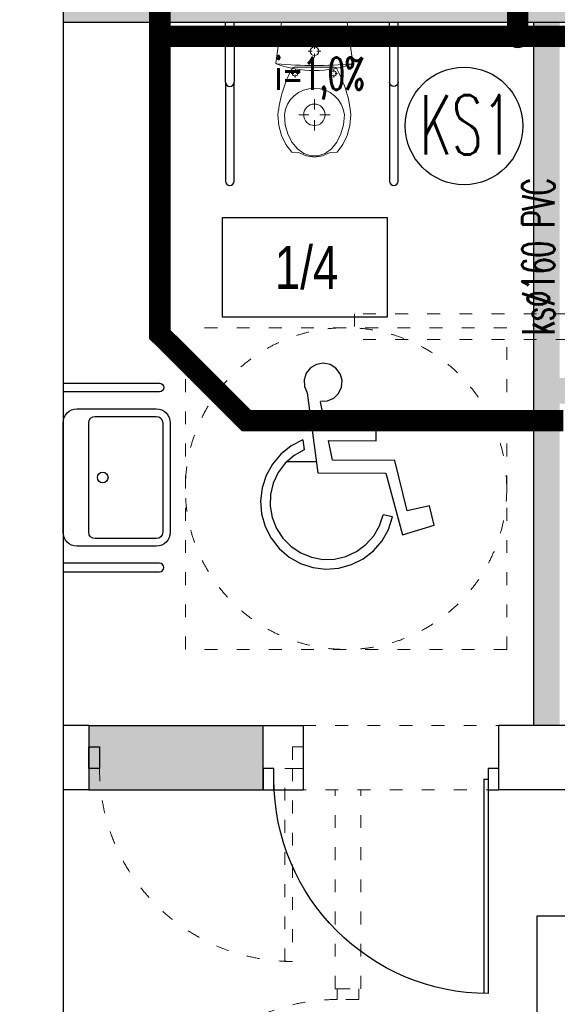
# Model space of a CAD drawing. Header units: millimetres. Extents: x 3698380 to 4312681, y 679670 to 844285.
# Tile 51 of 100: x 3970672 to 3973182, y 786427 to 791018. Entities that reach past the tile are written whole.
import ezdxf
from ezdxf.lldxf.tags import DXFTag

# ---------------------------------------------------------------- set-up
doc = ezdxf.new("R2010")
doc.units = ezdxf.units.MM
doc.header["$LTSCALE"] = 10
for name, pattern in [('ACAD_ISO03W100', [30, 12, -18]), ('ACAD_ISO10W100', [18, 12, -3, 0, -3]), ('CENTER', [2, 1.25, -0.25, 0.25, -0.25])]:
    doc.linetypes.add(name, pattern=pattern)
for name, color, linetype in [('! IS_KAN Opisy', 7, 'SOLID'), ('15_LINIA_CIENKA', 1, 'Continuous'), ('A_bloki', 252, 'Continuous'), ('A_kreskowanie', 8, 'Continuous'), ('A_opis_pom', 3, 'Continuous'), ('A_sc_istn', 252, 'Continuous'), ('A_sc_proj', 2, 'Continuous'), ('A_stolarka', 252, 'Continuous'), ('A_wymiary', 1, 'Continuous'), ('MUREK', 6, 'Continuous'), ('W', 8, 'CENTER')]:
    doc.layers.add(name, color=color, linetype=linetype)
for name, color, linetype, lineweight in [('0 20 cienka', 8, 'Continuous', 20), ('a_sc_nośna', 2, 'Continuous', 100), ('bloki', 214, 'Continuous', 13), ('HVAC_KS_odpływowe', 22, 'Continuous', 35), ('HVAC_KS_podposadz', 96, 'DASHED', 60), ('HVAC_KS_podstropowa', 54, 'ACAD_ISO10W100', 35), ('IS_Grafika', 7, 'Continuous', 20)]:
    doc.layers.add(name, color=color, linetype=linetype, lineweight=lineweight)
doc.styles.add('253.Legenda_wodkan$0$simplex', font='simplex.shx')
doc.styles.add('Strzałki', font='ic-isocp.shx', dxfattribs={"width": 0.8})
tags = doc.linetypes.add('DASHED', pattern=[19.049999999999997, 12.7, -6.35]).pattern_tags.tags
tags[6:7] = [DXFTag(74, 4), DXFTag(75, 0), DXFTag(340, '0'), DXFTag(46, 1.0), DXFTag(50, 0.0), DXFTag(44, 0.0), DXFTag(45, 0.0)]
tags[4:5] = [DXFTag(74, 4), DXFTag(75, 0), DXFTag(340, '0'), DXFTag(46, 1.0), DXFTag(50, 0.0), DXFTag(44, 0.0), DXFTag(45, 0.0)]
tags = doc.linetypes.add('SOLID', pattern=[10, 10, 0]).pattern_tags.tags
tags[6:7] = [DXFTag(74, 4), DXFTag(75, 0), DXFTag(340, '0'), DXFTag(46, 0.0), DXFTag(50, 0.0), DXFTag(44, 0.0), DXFTag(45, 0.0)]
tags[4:5] = [DXFTag(74, 4), DXFTag(75, 0), DXFTag(340, '0'), DXFTag(46, 0.0), DXFTag(50, 0.0), DXFTag(44, 0.0), DXFTag(45, 0.0)]

# ---------------------------------------------------------------- blocks, each defined once
blk = doc.blocks.new('drzwiniepe')
at = {"layer": 'A_stolarka', "ltscale": 2}
for p, q in [((1098870.749566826, 962140.1610432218), (1098870.749566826, 963139.9610232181)), ((1098890.749566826, 962140.1610432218), (1098890.749566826, 963140.1610432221)), ((1098870.749566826, 962140.1610432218), (1098890.749566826, 962140.1610432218))]:
    blk.add_line(p, q, dxfattribs=at)
for points in [[(1097840.749566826, 962190.1610432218), (1097890.749566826, 962190.1610432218), (1097890.749566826, 962090.1610432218), (1097840.749566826, 962090.1610432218)], [(1098890.749566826, 962190.1610432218), (1098940.749566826, 962190.1610432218), (1098940.749566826, 962090.1610432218), (1098890.749566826, 962090.1610432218)]]:
    blk.add_lwpolyline(points, close=True, dxfattribs=at)
blk.add_arc((1098890.749566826, 962140.1610432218), 1000.000000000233, 90, 180, dxfattribs=at)
blk = doc.blocks.new('UMY2')
for points in [[(-25.5, 0), (25.5, 0, -0.414213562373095), (32, -6.5), (32, -43.5, -0.414213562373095), (25.5, -50), (-25.5, -50, -0.414213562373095), (-32, -43.5), (-32, -6.5, -0.414213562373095)], [(-25.49999999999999, -11.99999999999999), (25.50000000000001, -11.99999999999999, -0.414213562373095), (28.50000000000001, -14.99999999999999), (28.50000000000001, -43.5, -0.414213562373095), (25.5, -46.5), (-25.5, -46.5, -0.414213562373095), (-28.5, -43.5), (-28.5, -14.99999999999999, -0.414213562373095)]]:
    blk.add_lwpolyline(points, format="xyb", close=True)
blk.add_circle((7.105427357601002e-15, -18.49999999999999), 2.5)
blk = doc.blocks.new('A$C39F57054')
at = {"layer": '15_LINIA_CIENKA', "color": 8, "lineweight": 25}
for p, q in [((19.47442428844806, 78.2085533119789), (17.7892311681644, 76.13441803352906)), ((21.78449639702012, 79.55236605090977), (19.47442428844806, 78.2085533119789)), ((24.42062833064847, 79.99202747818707), (21.78449639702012, 79.55236605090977)), ((27.04182348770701, 79.47066523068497), (24.42062833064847, 79.99202747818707)), ((29.30901741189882, 78.05572007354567), (27.04182348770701, 79.47066523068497)), ((30.92893744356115, 75.93022210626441), (29.30901741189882, 78.05572007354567)), ((17.7892311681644, 76.13441803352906), (16.94690503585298, 73.59825979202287)), ((16.94690503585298, 73.59825979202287), (17.0564049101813, 70.92814310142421)), ((31.69203897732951, 73.3691149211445), (30.92893744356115, 75.93022210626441)), ((31.49961108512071, 70.70369030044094), (31.69203897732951, 73.3691149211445)), ((17.0564049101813, 70.92814310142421), (18.10356670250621, 68.46946082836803)), ((30.37654525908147, 68.27873399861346), (31.49961108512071, 70.70369030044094)), ((18.10356670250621, 68.46946348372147), (22.27099543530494, 37.33878469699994)), ((23.35228111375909, 65.19376230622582), (26.0211867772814, 65.33326453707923)), ((26.0211867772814, 65.33326453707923), (28.46811557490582, 66.40792601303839)), ((28.46811557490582, 66.40792601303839), (30.37654525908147, 68.27873399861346)), ((25.53243016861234, 54.23263118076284), (23.32941357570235, 65.0169103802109)), ((45.01418242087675, 54.15263862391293), (25.53243016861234, 54.23263118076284)), ((44.99668239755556, 49.89134683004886), (45.01418242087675, 54.15263862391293)), ((16.43553432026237, 50.18090528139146), (11.91275569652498, 47.85713105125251)), ((16.43553564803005, 50.18090528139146), (16.94612870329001, 46.36677918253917)), ((27.96010248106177, 42.34860236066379), (26.40367274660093, 49.96769092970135)), ((26.40367274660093, 49.96769092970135), (44.99668239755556, 49.89134683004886)), ((11.91275569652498, 47.85713105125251), (7.928609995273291, 44.69779747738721)), ((16.94612604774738, 46.36677785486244), (13.01574452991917, 44.11568012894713)), ((7.928609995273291, 44.69779747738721), (4.635395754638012, 40.82367370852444)), ((13.01574452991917, 44.11568012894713), (9.621549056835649, 41.11664329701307)), ((52.20842873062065, 42.24903718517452), (27.96010248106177, 42.34860236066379)), ((57.0176396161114, 22.69261753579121), (52.20842873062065, 42.24903718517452)), ((4.635395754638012, 40.82367370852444), (2.158999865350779, 36.38285256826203)), ((9.621549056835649, 41.11664329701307), (6.903666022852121, 37.49347997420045)), ((2.158999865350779, 36.38285256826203), (0.5940854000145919, 31.54508953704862)), ((6.903666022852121, 37.49347997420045), (4.974300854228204, 33.39576929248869)), ((22.27099543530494, 37.33878469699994), (48.72371202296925, 37.23016940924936)), ((48.72371202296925, 37.23016940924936), (55.23871046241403, 13.29582881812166)), ((0.5940854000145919, 31.54508953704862), (0.0004730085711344, 26.49531365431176)), ((4.974300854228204, 33.39576929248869), (3.913105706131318, 28.99268165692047)), ((3.913105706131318, 28.99268165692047), (3.763891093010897, 24.46599469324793)), ((0.0004730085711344, 26.49531365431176), (0.4008542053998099, 21.42655839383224)), ((3.763891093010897, 24.46599469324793), (4.532817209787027, 20.00258871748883)), ((65.67735487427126, 24.57761525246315), (57.0176396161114, 22.69261753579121)), ((67.53583345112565, 17.02021986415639), (65.67735487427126, 24.57761525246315)), ((0.4008542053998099, 21.42655839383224), (1.779923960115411, 16.53258273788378)), ((4.532817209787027, 20.00258871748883), (6.188139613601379, 15.78673154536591)), ((46.29600425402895, 16.77124433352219), (47.74245862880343, 21.06323951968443)), ((51.36562866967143, 20.24064319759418), (47.74245995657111, 21.06323885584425)), ((49.76038438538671, 15.41611133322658), (51.36562999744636, 20.24064386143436)), ((1.779923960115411, 16.53258273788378), (4.084965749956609, 12.0004645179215)), ((6.188139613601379, 15.78673154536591), (8.661519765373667, 11.99247115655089)), ((44.011790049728, 12.86020105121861), (46.29600425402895, 16.77124433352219)), ((47.24700375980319, 10.99611439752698), (49.76038438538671, 15.41611133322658)), ((55.23871046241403, 13.29582881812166), (67.53583345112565, 17.02021986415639)), ((4.084965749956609, 12.0004645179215), (7.227866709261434, 8.003449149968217)), ((8.661519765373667, 11.99247115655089), (11.85084632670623, 8.776450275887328)), ((40.9841172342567, 9.491573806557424), (44.011790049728, 12.86020105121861)), ((7.227866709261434, 8.003449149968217), (11.08848584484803, 4.69432712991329)), ((11.85084632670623, 8.776450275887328), (15.62445073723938, 6.271439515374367)), ((37.3379806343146, 6.804433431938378), (40.9841172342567, 9.491573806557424)), ((43.92156390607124, 7.149612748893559), (47.24700375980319, 10.99611439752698)), ((11.08848584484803, 4.69432712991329), (15.51924656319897, 2.19959344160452)), ((15.62445073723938, 6.271439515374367), (19.82654303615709, 4.580856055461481)), ((19.82654303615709, 4.580856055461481), (24.28364351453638, 3.774494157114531)), ((24.28364351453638, 3.774494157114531), (28.81174467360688, 3.88564376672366)), ((28.81174467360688, 3.88564376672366), (33.22390781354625, 4.909716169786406)), ((33.22390781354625, 4.909716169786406), (37.3379806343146, 6.804433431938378)), ((35.36916415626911, 1.737699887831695), (39.91118357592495, 4.023643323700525)), ((39.91118357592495, 4.023643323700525), (43.92156390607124, 7.149612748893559)), ((15.51924656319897, 2.19959344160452), (20.35077795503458, 0.6146121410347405)), ((20.35077795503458, 0.6146121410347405), (25.39838919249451, -2.9044054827e-05)), ((25.39838919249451, -2.9044054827e-05), (30.46912954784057, 0.3791652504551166)), ((30.46912954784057, 0.3791652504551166), (35.36916415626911, 1.737699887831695))]:
    blk.add_line(p, q, dxfattribs=at)
at = {"layer": 'W', "color": 8, "linetype": 'Continuous', "ltscale": 4}
blk.add_line((21.68719493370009, 41.69977250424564), (10.28151244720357, 41.69977250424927), dxfattribs=at)
blk = doc.blocks.new('d')
at = {"layer": 'A_kreskowanie', "ltscale": 2}
h = blk.add_hatch(color=252, dxfattribs=at)
h.dxf.hatch_style = 1
h.paths.add_polyline_path([(3731432.762027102, 791007.0220290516), (3731312.762027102, 791007.0220290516), (3731312.762027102, 789647.0220290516), (3731432.762027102, 789647.0220290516)])
h.paths.add_polyline_path([(3732874.74121824, 789327.0220290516), (3732874.741218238, 789347.0220290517), (3731432.762027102, 789347.0220290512), (3731432.762027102, 789227.0220290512), (3732874.74121824, 789227.0220290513)])
h.paths.add_polyline_path([(3732754.741218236, 789227.0220290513), (3732634.741218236, 789227.0220290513), (3732634.741218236, 789127.0220290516), (3732754.741218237, 789127.0220290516)])
h.paths.add_polyline_path([(3734281.525768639, 789347.0220290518), (3733874.741218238, 789347.0220290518), (3733874.741218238, 789227.0220290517), (3734281.525768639, 789227.0220290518)])
h.paths.add_polyline_path([(3734161.525768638, 791007.0220290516), (3734041.525768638, 791007.0220290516), (3734041.525768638, 790927.0220290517), (3734041.525768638, 790357.0220290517), (3734041.525768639, 789347.0220290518), (3734161.525768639, 789347.0220290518)])
h.paths.add_polyline_path([(3736381.898631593, 791007.0220290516), (3736261.898631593, 791007.0220290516), (3736261.898631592, 789347.0220290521), (3735463.648631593, 789347.0220290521), (3735314.741218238, 789347.022029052), (3735314.741218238, 789227.0220290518), (3736381.898631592, 789227.0220290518)])
h.paths.add_polyline_path([(3735583.648631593, 789227.0220290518), (3735463.648631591, 789227.0220290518), (3735463.648631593, 787727.0220290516), (3735583.648631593, 787727.0220290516)])
h.paths.add_polyline_path([(3732754.741218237, 788122.5584392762), (3732634.741218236, 788122.5584392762), (3732634.741218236, 787727.0220290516), (3732754.741218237, 787727.0220290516)])
h.paths.add_polyline_path([(3731432.762027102, 789527.0220290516), (3731312.762027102, 789527.0220290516), (3731312.762027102, 787727.0220290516), (3731432.762027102, 787727.0220290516)])
h.paths.add_polyline_path([(3730049.118100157, 787727.0220290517), (3729235.080024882, 787727.0220290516), (3729235.080024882, 787627.0220290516), (3729285.080024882, 787627.0220290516), (3729285.080024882, 787527.0220290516, 0.0278424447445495), (3729290.652833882, 787427.0220290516), (3730049.118100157, 787427.0220290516)])
h.paths.add_polyline_path([(3729285.080024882, 787527.0220290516), (3729235.080024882, 787527.0220290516), (3729235.080024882, 787427.0220290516), (3729290.652833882, 787427.0220290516, -0.02784244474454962)], flags=17)
h.paths.add_polyline_path([(3729285.080024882, 787627.0220290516), (3729235.080024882, 787627.0220290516), (3729235.080024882, 787527.0220290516), (3729285.080024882, 787527.0220290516)], flags=17)
h.paths.add_polyline_path([(3729114.741218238, 784607.0220290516), (3728714.741218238, 784607.0220290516), (3728714.741218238, 783607.0220290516), (3729114.741218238, 783607.0220290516)])
h.paths.add_polyline_path([(3729220.6646974, 783607.0220290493), (3729114.741218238, 783607.0220290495), (3729114.741218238, 783487.0220290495), (3729220.6646974, 783487.0220290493)])
h.paths.add_polyline_path([(3729309.741218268, 783607.0220290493), (3729220.6646974, 783607.0220290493), (3729220.6646974, 783487.0220290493), (3729309.741218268, 783487.0220290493)])
h.paths.add_polyline_path([(3732204.741218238, 783607.0220290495), (3730709.741218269, 783607.0220290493), (3730709.741218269, 783487.0220290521), (3732204.741218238, 783487.0220290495)])
h.paths.add_polyline_path([(3732324.741218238, 783707.0220290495), (3732204.741218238, 783707.0220290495), (3732204.741218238, 781627.0220290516), (3732324.741218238, 781627.0220290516)])
h.paths.add_polyline_path([(3735344.741218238, 786027.0220290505), (3735224.741218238, 786027.0220290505), (3732324.741218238, 786027.0220290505), (3732324.741218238, 785907.0220290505), (3735224.741218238, 785907.0220290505), (3735224.741218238, 781627.0220290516), (3735344.741218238, 781627.0220290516)])
h.paths.add_polyline_path([(3744114.741218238, 791127.0220290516), (3735314.741218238, 791127.0220290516), (3735314.741218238, 791007.0220290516), (3744114.741218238, 791007.0220290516)])
h.paths.add_polyline_path([(3740100.048347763, 791007.0220290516), (3739980.048347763, 791007.0220290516), (3739980.048347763, 787727.0220290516), (3740100.048347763, 787727.0220290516)])
h.paths.add_polyline_path([(3742214.741218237, 791007.0220290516), (3742094.741218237, 791007.0220290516), (3742094.741218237, 787727.0220290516), (3742214.741218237, 787727.0220290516)])
h.paths.add_polyline_path([(3727024.741218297, 793327.0220290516), (3726904.741218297, 793327.0220290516), (3726904.741218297, 789127.0220290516), (3727024.741218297, 789127.0220290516)])
h = blk.add_hatch(color=252, dxfattribs=at)
h.dxf.hatch_style = 1
h.paths.add_polyline_path([(3733274.741218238, 791127.0220290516), (3729114.741218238, 791127.0220290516), (3729114.741218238, 791007.0220290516), (3732204.741218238, 791007.0220290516), (3733274.741218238, 791007.0220290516)])
h.paths.add_polyline_path([(3733394.741218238, 791127.0220290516), (3733274.741218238, 791127.0220290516), (3733274.741218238, 791007.0220290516), (3733394.741218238, 791007.0220290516)])
h.paths.add_polyline_path([(3735194.741218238, 791127.0220290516), (3733394.741218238, 791127.0220290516), (3733394.741218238, 791007.0220290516), (3733824.741218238, 791007.0220290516), (3734041.525768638, 791007.0220290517), (3735194.741218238, 791007.0220290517)])
h.paths.add_polyline_path([(3735314.741218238, 791127.0220290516), (3735194.741218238, 791127.0220290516), (3735194.741218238, 791007.0220290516), (3735314.741218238, 791007.0220290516)])
h.paths.add_polyline_path([(3731432.762027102, 789647.0220290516), (3731312.762027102, 789647.0220290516), (3731312.762027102, 789527.0220290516), (3731432.762027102, 789527.0220290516)])
at = {"color": 252}
blk.add_lwpolyline([(3729235.080024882, 787527.0220290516), (3729235.080024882, 787627.0220290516), (3729285.080024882, 787627.0220290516), (3729285.080024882, 787527.0220290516)], close=True, dxfattribs=at)
at = {"layer": '0 20 cienka', "color": 252, "linetype": 'ACAD_ISO03W100', "ltscale": 0.5}
for p, q in [((3729685.478687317, 788081.6827096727), (3729685.478687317, 789581.6827096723)), ((3731185.478687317, 789581.6827096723), (3729685.478687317, 789581.6827096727)), ((3731185.478687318, 788081.6827096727), (3731185.478687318, 789581.6827096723)), ((3731185.478687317, 788081.6827096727), (3729685.478687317, 788081.6827096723)), ((3730235.080024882, 787727.0220290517), (3731149.118100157, 787727.022029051)), ((3731149.118100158, 787427.0220290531), (3730235.080024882, 787427.0220290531))]:
    blk.add_line(p, q, dxfattribs=at)
for points in [[(3733274.741218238, 789647.0220290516), (3730474.741218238, 789647.0220290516)], [(3730474.741218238, 789647.0220290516), (3730474.741218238, 789527.0220290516)], [(3733274.741218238, 789527.0220290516), (3730474.741218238, 789527.0220290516)], [(3730384.741218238, 786499.4490679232), (3730384.741218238, 787427.0220290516)], [(3730504.741218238, 786499.4490679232), (3730504.741218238, 787427.0220290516)], [(3730384.741218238, 786499.4490679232), (3730504.741218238, 786499.4490679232)]]:
    blk.add_lwpolyline(points, dxfattribs=at)
for points in [[(3730235.080024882, 787627.0220290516), (3730185.080024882, 787627.0220290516), (3730185.080024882, 787527.0220290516), (3730235.080024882, 787527.0220290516)], [(3730150.080024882, 786627.0220290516), (3730150.080024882, 787527.0220290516), (3730185.080024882, 787527.0220290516), (3730185.080024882, 786627.0220290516)], [(3730394.741218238, 786499.4490679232), (3730494.741218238, 786499.4490679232), (3730494.741218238, 786449.4490679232), (3730394.741218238, 786449.4490679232)]]:
    blk.add_lwpolyline(points, close=True, dxfattribs=at)
blk.add_circle((3730435.478687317, 788831.6827096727), 749.9999999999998, dxfattribs=at)
for centre, start, end in [((3730185.080024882, 787527.0220290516), 180, 270), ((3730394.741218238, 785549.4490679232), 90, 180)]:
    blk.add_arc(centre, 900.0000000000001, start, end, dxfattribs=at)
at = {"layer": 'A_bloki', "color": 252}
for points in [[(3729872.881384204, 790937.0220287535), (3729872.881384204, 791007.0220290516)], [(3729912.88138331, 790937.0220287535), (3729912.88138331, 791007.0220290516)], [(3730638.167223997, 790937.0220287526), (3730638.167223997, 791007.0220290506)], [(3730678.167223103, 790937.0220287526), (3730678.167223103, 791007.0220290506)]]:
    blk.add_lwpolyline(points, dxfattribs=at)
for points in [[(3729872.881384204, 790727.0220306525), (3729872.881384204, 790937.0220287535, -0.9999999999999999), (3729912.881384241, 790937.0220287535), (3729912.881384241, 790727.0220306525)], [(3730678.167224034, 790727.0220306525), (3730678.167224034, 790937.0220287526, 0.9999999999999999), (3730638.167223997, 790937.0220287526), (3730638.167223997, 790727.0220306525)], [(3729872.881384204, 790727.0220306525), (3729872.881384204, 790264.5268191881, 0.9999999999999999), (3729912.881384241, 790264.5268191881), (3729912.881384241, 790727.0220306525)], [(3729872.881384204, 790727.0220306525), (3729872.881384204, 790727.0220306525, 0.9999999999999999), (3729912.881384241, 790727.0220306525), (3729912.881384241, 790727.0220306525)], [(3730638.167223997, 790727.0220306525), (3730638.167223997, 790264.5268191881, 0.9999999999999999), (3730678.167224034, 790264.5268191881), (3730678.167224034, 790727.0220306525)], [(3730678.167224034, 790727.0220306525), (3730678.167224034, 790727.0220306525, -0.9999999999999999), (3730638.167223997, 790727.0220306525), (3730638.167223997, 790727.0220306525)], [(3729114.741218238, 789323.194301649), (3729564.741218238, 789323.194301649, -0.9999999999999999), (3729564.741218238, 789283.1943016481), (3729114.741218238, 789283.1943016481)], [(3729114.741218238, 788443.1943028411), (3729564.741218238, 788443.1943028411, 0.9999999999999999), (3729564.741218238, 788483.1943028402), (3729114.741218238, 788483.1943028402)]]:
    blk.add_lwpolyline(points, format="xyb", dxfattribs=at)
at = {"layer": 'A_opis_pom', "color": 252, "ltscale": 2}
for points in [[(3729858.271655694, 790096.2009635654), (3730627.199512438, 790096.2009635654), (3730627.199512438, 789630.7777136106), (3729858.271655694, 789630.7777136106)], [(3731327.15576786, 786839.007608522), (3732096.083624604, 786839.007608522), (3732096.083624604, 786373.5843585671), (3731327.15576786, 786373.5843585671)]]:
    blk.add_lwpolyline(points, close=True, dxfattribs=at)
at = {"layer": 'A_sc_istn', "color": 252}
for p, q in [((3730049.118100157, 787727.0220290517), (3730235.080024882, 787727.0220290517)), ((3730049.118100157, 787427.0220290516), (3730235.080024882, 787427.0220290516))]:
    blk.add_line(p, q, dxfattribs=at)
for points in [[(3729114.741218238, 791427.0220290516), (3729114.741218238, 784607.0220290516)], [(3729114.741218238, 791007.0220290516), (3729114.741218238, 787727.0220290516)], [(3729235.080024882, 787727.0220290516), (3729114.741218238, 787727.0220290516)], [(3729235.080024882, 787727.0220290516), (3729235.080024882, 787427.0220290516)], [(3730235.080024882, 787727.0220290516), (3730235.080024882, 787427.0220290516)], [(3732754.741218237, 787727.0220290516), (3731149.118100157, 787727.0220290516)], [(3729235.080024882, 787427.0220290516), (3729114.741218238, 787427.0220290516)], [(3732754.741218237, 787427.0220290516), (3731149.118100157, 787427.0220290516)]]:
    blk.add_lwpolyline(points, dxfattribs=at)
at = {"layer": 'A_sc_proj', "color": 252, "ltscale": 2}
for p, q in [((3729114.741218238, 791007.0220290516), (3731774.741218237, 791007.0220290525)), ((3731312.762027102, 787727.0220290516), (3731312.762027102, 791007.0220290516)), ((3731312.762027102, 787727.0220290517), (3731312.762027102, 791007.0220290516)), ((3729235.080024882, 787727.0220290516), (3730049.118100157, 787727.0220290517)), ((3729235.080024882, 787427.0220290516), (3730049.118100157, 787427.0220290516))]:
    blk.add_line(p, q, dxfattribs=at)
at = {"layer": 'A_sc_proj', "color": 252, "ltscale": 16}
for p, q in [((3730049.118100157, 787427.0220290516), (3730049.118100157, 787727.0220290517)), ((3731149.118100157, 787427.0220290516), (3731149.118100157, 787727.0220290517))]:
    blk.add_line(p, q, dxfattribs=at)
at = {"layer": 'A_sc_proj', "color": 252, "ltscale": 2}
for points in [[(3729114.741218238, 791007.0220290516), (3744114.741218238, 791007.0220290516)], [(3729114.741218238, 791007.0220290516), (3732204.741218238, 791007.0220290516)]]:
    blk.add_lwpolyline(points, dxfattribs=at)
at = {"layer": 'bloki', "color": 252, "ltscale": 0.5}
for p, q in [((3730108.319727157, 790815.6373050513), (3730134.876879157, 791007.0220290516)), ((3730134.876879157, 791007.0220290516), (3730440.898038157, 791007.0220290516)), ((3730467.455190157, 790815.6373050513), (3730440.898038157, 791007.0220290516)), ((3730287.887458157, 790881.6367840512), (3730287.887458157, 790900.1317100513)), ((3730258.398095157, 790870.6423470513), (3730276.893021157, 790870.6423470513)), ((3730287.887458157, 790859.6479100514), (3730287.887458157, 790841.1529840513)), ((3730317.376821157, 790870.6423470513), (3730298.881895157, 790870.6423470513)), ((3730287.887458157, 790797.0219940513), (3730193.754880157, 790797.0219940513)), ((3730197.887489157, 790773.8086830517), (3730197.887489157, 790785.2253040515)), ((3730287.887458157, 790797.0219940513), (3730382.020037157, 790797.0219940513)), ((3730377.887428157, 790773.8086830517), (3730377.887428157, 790785.2253040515)), ((3730179.684179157, 790767.0219940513), (3730191.100800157, 790767.0219940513)), ((3730197.887489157, 790760.2353040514), (3730197.887489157, 790748.8186830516)), ((3730216.090800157, 790767.0219940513), (3730204.674179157, 790767.0219940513)), ((3730359.684117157, 790767.0219940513), (3730371.100738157, 790767.0219940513)), ((3730377.887428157, 790760.2353040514), (3730377.887428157, 790748.8186830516)), ((3730396.090738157, 790767.0219940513), (3730384.674117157, 790767.0219940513)), ((3730287.887489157, 790647.3352650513), (3730287.887489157, 790599.9461330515)), ((3730122.1497009, 790525.0110862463), (3730117.887445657, 790574.5219940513)), ((3730151.955604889, 790528.4537287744), (3730147.887459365, 790574.5219940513)), ((3730215.074248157, 790574.5220230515), (3730262.463380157, 790574.5220230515)), ((3730360.700731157, 790574.5220230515), (3730313.311599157, 790574.5220230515)), ((3730427.887456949, 790574.5219940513), (3730423.819311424, 790528.4537287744)), ((3730457.887470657, 790574.5219940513), (3730453.625215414, 790525.0110862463)), ((3730134.722739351, 790477.9828620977), (3730122.1497009, 790525.0110862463)), ((3730163.923615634, 790485.0627836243), (3730151.955604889, 790528.4537287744)), ((3730287.887489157, 790501.7087820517), (3730287.887489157, 790549.0979140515)), ((3730423.819311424, 790528.4537287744), (3730411.851300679, 790485.0627836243)), ((3730453.625215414, 790525.0110862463), (3730441.052176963, 790477.9828620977)), ((3730154.976096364, 790435.7955131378), (3730134.722739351, 790477.9828620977)), ((3730183.095954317, 790446.8708826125), (3730163.923615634, 790485.0627836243)), ((3730411.851300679, 790485.0627836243), (3730392.678961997, 790446.8708826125)), ((3730441.052176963, 790477.9828620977), (3730420.798819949, 790435.7955131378)), ((3730181.894184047, 790400.5644892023), (3730154.976096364, 790435.7955131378)), ((3730208.3583943, 790416.0976002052), (3730183.095954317, 790446.8708826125)), ((3730392.678961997, 790446.8708826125), (3730367.416522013, 790416.0976002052)), ((3730420.798819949, 790435.7955131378), (3730393.880732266, 790400.5644892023)), ((3730214.127217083, 790399.0564209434), (3730181.894184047, 790400.5644892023)), ((3730238.242774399, 790394.5313677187), (3730208.3583943, 790416.0976002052)), ((3730250.058896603, 790382.600533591), (3730214.127217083, 790399.0564209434)), ((3730271.012323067, 790383.4255361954), (3730238.242774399, 790394.5313677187)), ((3730287.887458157, 790377.0219940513), (3730250.058896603, 790382.600533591)), ((3730304.762593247, 790383.4255361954), (3730271.012323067, 790383.4255361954)), ((3730325.716019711, 790382.600533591), (3730287.887458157, 790377.0219940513)), ((3730337.532141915, 790394.5313677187), (3730304.762593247, 790383.4255361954)), ((3730361.64769923, 790399.0564209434), (3730325.716019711, 790382.600533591)), ((3730367.416522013, 790416.0976002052), (3730337.532141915, 790394.5313677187)), ((3730393.880732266, 790400.5644892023), (3730361.64769923, 790399.0564209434))]:
    blk.add_line(p, q, dxfattribs=at)
for centre, radius, start, end in [((3730287.887458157, 790870.6423470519), 20.2419000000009, 0, 180), ((3730287.887458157, 790870.6423470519), 20.2419000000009, 180, 0), ((3730111.274603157, 790815.1189370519), 3.000000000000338, 170.0499500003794, 249.8378879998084), ((3730111.400090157, 790815.8342550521), 2.99999999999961, 173.7411040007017, 264.2942690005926), ((3730289.517383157, 791300.5589740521), 520.1291120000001, 249.8378879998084, 269.8204519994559), ((3730287.887458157, 792582.221750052), 1778.182405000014, 264.2942690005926, 270), ((3730674.753071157, 790521.5895540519), 559.3756820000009, 151.1084760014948, 174.5701070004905), ((3730193.754880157, 790787.0219940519), 10.00000000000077, 90, 151.1084760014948), ((3730287.887458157, 792582.221750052), 1778.182404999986, 270, 275.7057309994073), ((3730286.257534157, 791300.5589740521), 520.1291119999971, 270.1795479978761, 290.1621120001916), ((3730382.020037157, 790787.0219940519), 9.999999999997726, 28.8915239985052, 90), ((3729901.021846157, 790521.5895540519), 559.3756820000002, 5.429892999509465, 28.8915239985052), ((3730197.887489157, 790767.0219940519), 12.49499999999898, 0, 180), ((3730197.887489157, 790767.0219940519), 12.49499999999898, 180, 0), ((3730377.887428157, 790767.0219940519), 12.49499999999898, 0, 180), ((3730377.887428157, 790767.0219940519), 12.49499999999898, 180, 0), ((3730282.707088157, 790561.6924170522), 135.4286910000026, 87.80780700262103, 174.5640429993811), ((3730293.067829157, 790561.6924170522), 135.4286909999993, 5.435957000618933, 92.19219299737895), ((3730287.887489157, 790574.5220230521), 50, 0, 180), ((3730287.887489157, 790574.5220230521), 50, 180, 0)]:
    blk.add_arc(centre, radius, start, end, dxfattribs=at)
at = {"layer": 'bloki', "color": 252}
for centre, radius, start, end in [((3730464.374827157, 790815.8342550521), 3.000000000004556, 275.7057309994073, 6.258895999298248), ((3730464.500314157, 790815.1189370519), 3.000000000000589, 290.1621120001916, 9.95004999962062)]:
    blk.add_arc(centre, radius, start, end, dxfattribs=at)
at = {"layer": 'A_bloki', "color": 252, "xscale": 10, "yscale": 10, "zscale": 10, "rotation": 89.99999999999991}
blk.add_blockref('UMY2', (3729114.741218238, 788883.1943016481), dxfattribs=at)
at = {"layer": 'a_sc_nośna', "color": 252, "xscale": -1, "rotation": 180}
blk.add_blockref('drzwiniepe', (2632208.368533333, 1749617.183072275), dxfattribs=at)
at = {"layer": 'MUREK', "color": 252, "ltscale": 30, "xscale": 11.99999999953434, "yscale": 11.99999999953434, "zscale": 11.99999999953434}
blk.add_blockref('A$C39F57054', (3730036.43930649, 788456.296214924), dxfattribs=at)
at = {"layer": 'A_opis_pom', "color": 252, "insert": (3730251.259217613, 789861.0323997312), "char_height": 200, "attachment_point": 5, "style": 'Strzałki', "bg_fill": 3, "box_fill_scale": 1.2, "bg_fill_color": 256, "bg_fill_transparency": 10554628}
blk.add_mtext('1/4', dxfattribs=at)

msp = doc.modelspace()

# ---------------------------------------------------------------- block references
at = {"layer": 'A_wymiary'}
msp.add_blockref('d', (241760.1187590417, 0), dxfattribs=at)

# ---------------------------------------------------------------- next in the draw order: linework, layer by layer
at = {"layer": 'HVAC_KS_odpływowe'}
msp.add_circle((3972996.940246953, 790940.7229289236), 51.8450625, dxfattribs=at)
at = {"layer": 'HVAC_KS_podposadz', "ltscale": 2, "const_width": 100}
msp.add_lwpolyline([(3972996.940246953, 790940.7229289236), (3972996.940246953, 791543.0158866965), (3973384.979578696, 791935.7102818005), (3982393.417882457, 791935.7102818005), (3982757.527350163, 792301.3231323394), (3982757.527350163, 797387.1790069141)], dxfattribs=at)
at = {"layer": 'HVAC_KS_podstropowa', "ltscale": 2, "const_width": 100}
for points in [[(3971326.331658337, 793752.5705503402), (3971326.331658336, 790940.7229289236), (3979757.763443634, 790940.7229289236)], [(3971326.331658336, 790940.7229289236), (3971326.331658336, 789551.0284966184), (3971729.912626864, 789148.740971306), (3973210.028136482, 789148.740971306)]]:
    msp.add_lwpolyline(points, dxfattribs=at)
at = {"layer": 'IS_Grafika', "lineweight": 30}
msp.add_circle((3972746.243062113, 790522.5605687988, 5.443463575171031e-05), 274.0960862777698, dxfattribs=at)

# ---------------------------------------------------------------- next in the draw order: texts
at = {"layer": '! IS_KAN Opisy', "color": 7, "style": '253.Legenda_wodkan$0$simplex', "width": 0.6}
msp.add_text('i=1,0%%% ', height=150, dxfattribs=at).set_placement((3971865.129244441, 790691.1612929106))
msp.add_text('ks∅160 PVC', height=150, rotation=90, dxfattribs=at).set_placement((3973167.979885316, 789546.5824647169))
at = {"layer": 'HVAC_KS_odpływowe', "color": 0, "style": '253.Legenda_wodkan$0$simplex', "width": 0.6}
msp.add_text('KS1', height=277.2, dxfattribs=at).set_placement((3972539.603062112, 790389.0005687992, 5.443463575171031e-05))

doc.saveas('drawing.dxf')
